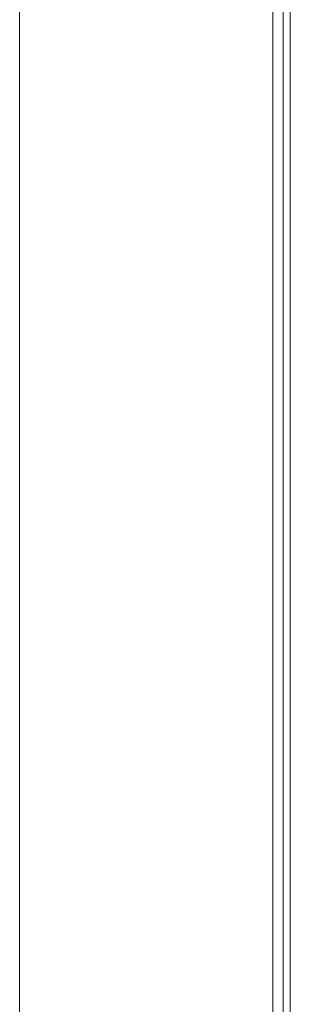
# Model space of a CAD drawing. Header units: millimetres. Extents: x -32229 to 169101, y -13689 to 125138.
# Tile 240 of 256: x 112705 to 113475, y 49350 to 52150. Entities that reach past the tile are written whole.
import ezdxf

# ---------------------------------------------------------------- set-up
doc = ezdxf.new("R2010")
doc.units = ezdxf.units.MM
doc.layers.add('A-DETL-____-OTLN', color=7, linetype='Continuous', lineweight=9, true_color=0x00a600)
doc.layers.add('A-FLOR-____-OTLN', color=7, linetype='Continuous', lineweight=18)
doc.layers.add('A-GENM-____-OTLN', color=7, linetype='Continuous', lineweight=18)

# ---------------------------------------------------------------- blocks, each defined once
blk = doc.blocks.new('АР-Заполнение деф_ шва - Д_ш_-5381064--01 ЭМ')
at = {"layer": 'A-GENM-____-OTLN', "color": 253, "lineweight": 13, "true_color": 0xaaaaaa}
for p, q in [((0, 25), (27292.93344, 25)), ((0, -25), (27292.93344, -25))]:
    blk.add_line(p, q, dxfattribs=at)
blk = doc.blocks.new('Наметкина 10_РД_АР_П_отсоединено_rvt-1--01 ЭМ')
at = {"layer": 'A-FLOR-____-OTLN', "color": 253, "lineweight": 13, "true_color": 0xaaaaaa}
for p, q in [((113425.3, 58550), (113425.3, 31300)), ((113455.3, 31300), (113455.3, 58550.1)), ((113475.3, 30850), (113475.3, 58550))]:
    blk.add_line(p, q, dxfattribs=at)
at = {"layer": 'A-GENM-____-OTLN', "color": 253, "lineweight": 13, "true_color": 0xaaaaaa, "rotation": 270}
blk.add_blockref('АР-Заполнение деф_ шва - Д_ш_-5381064--01 ЭМ', (113450.3, 58542.9), dxfattribs=at)

msp = doc.modelspace()

# ---------------------------------------------------------------- linework, layer by layer
at = {"layer": 'A-DETL-____-OTLN', "color": 5, "true_color": 0x0000ff}
msp.add_line((112705, 57627), (112705, 30397), dxfattribs=at)

# ---------------------------------------------------------------- block references
at = {"lineweight": 5}
msp.add_blockref('Наметкина 10_РД_АР_П_отсоединено_rvt-1--01 ЭМ', (0, 0), dxfattribs=at)

doc.saveas('drawing.dxf')
